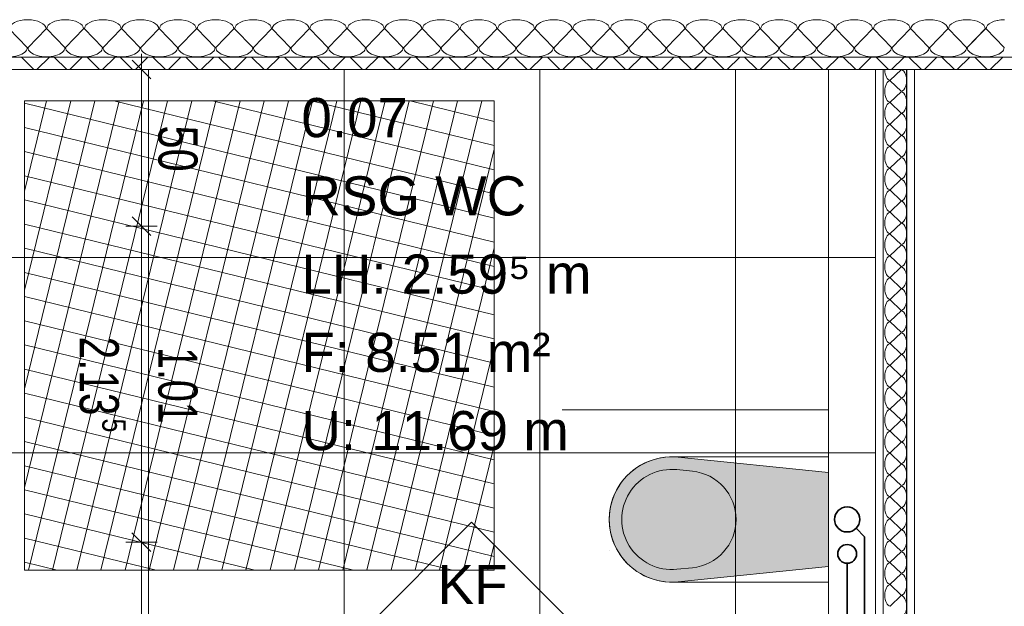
# Model space of a CAD drawing. Extents: x 229 to 926, y 37 to 878.
# Tile 194 of 201: x 558 to 620, y 695 to 733. Entities that reach past the tile are written whole.
import ezdxf
from ezdxf.lldxf.tags import DXFTag

# ---------------------------------------------------------------- set-up
doc = ezdxf.new("R2010")
doc.units = 0
doc.layers.get('0').update_dxf_attribs({"linetype": 'fein_strichliert', "lineweight": 13})
for name, color, linetype, lineweight in [('Ausstattung', 7, 'Continuous', 25), ('Beschriftung', 7, 'Continuous', 25), ('Beschriftung-A03CP9SUA9', 7, 'Continuous', 25), ('Bewegungsfläche', 7, 'Continuous', 25), ('Deckenspiegel', 7, 'Continuous', 25), ('Fullfläche', 7, 'Continuous', 25), ('Fullfläche-A03CP9SXA9', 7, 'Continuous', 25), ('Maßlinien', 7, 'Continuous', 25), ('Maßlinien-A03CP9T3A9', 7, 'Continuous', 25), ('Räume', 7, 'Continuous', 25), ('Räume-A03CP9SYA9', 7, 'Continuous', 25), ('S_BI_Einrichtung', 7, 'Continuous', 18), ('Wände', 7, 'Continuous', 25), ('Wände-A03CP9T2A9', 7, 'Continuous', 25)]:
    doc.layers.add(name, color=color, linetype=linetype, lineweight=lineweight)
for name, color, linetype, lineweight, true_color in [('S_BI_Einrichtungflaeche', 7, 'Continuous', 35, 0xc0c0c0), ('S_BI_Kaltwasser', 7, 'STRICHPUNKT2', 35, 0x009900), ('S_BI_Schmutzwasser', 7, 'Continuous', 35, 0x993300)]:
    doc.layers.add(name, color=color, linetype=linetype, lineweight=lineweight, true_color=true_color)
doc.styles.get("Standard").update_dxf_attribs({"font": 'arial.ttf'})
tags = doc.linetypes.add('fein_strichliert', pattern=[4, 1, -2, 1]).pattern_tags.tags
tags[8:9] = [DXFTag(74, 4), DXFTag(75, 0), DXFTag(340, '0'), DXFTag(46, 0.0), DXFTag(50, 0.0), DXFTag(44, 0.0), DXFTag(45, 0.0)]
tags[6:7] = [DXFTag(74, 4), DXFTag(75, 0), DXFTag(340, '0'), DXFTag(46, 0.0), DXFTag(50, 0.0), DXFTag(44, 0.0), DXFTag(45, 0.0)]
tags[4:5] = [DXFTag(74, 4), DXFTag(75, 0), DXFTag(340, '0'), DXFTag(46, 0.0), DXFTag(50, 0.0), DXFTag(44, 0.0), DXFTag(45, 0.0)]
tags = doc.linetypes.add('STRICHPUNKT2', pattern=[12.7, 6.35, -3.175, 0, -3.175]).pattern_tags.tags
tags[10:11] = [DXFTag(74, 4), DXFTag(75, 0), DXFTag(340, '0'), DXFTag(46, 0.0), DXFTag(50, 0.0), DXFTag(44, 0.0), DXFTag(45, 0.0)]
tags[8:9] = [DXFTag(74, 4), DXFTag(75, 0), DXFTag(340, '0'), DXFTag(46, 0.0), DXFTag(50, 0.0), DXFTag(44, 0.0), DXFTag(45, 0.0)]
tags[6:7] = [DXFTag(74, 4), DXFTag(75, 0), DXFTag(340, '0'), DXFTag(46, 0.0), DXFTag(50, 0.0), DXFTag(44, 0.0), DXFTag(45, 0.0)]
tags[4:5] = [DXFTag(74, 4), DXFTag(75, 0), DXFTag(340, '0'), DXFTag(46, 0.0), DXFTag(50, 0.0), DXFTag(44, 0.0), DXFTag(45, 0.0)]

# ---------------------------------------------------------------- blocks, each defined once
blk = doc.blocks.new('Referenz-A03CP9SSA9', base_point=(255.728, 65.704))
at = {"layer": 'Ausstattung', "color": 0, "lineweight": -2}
for p, q in [((609.185, 707.596), (592.185, 707.596)), ((599.185, 704.596), (609.185, 704.596)), ((595.185, 698.596), (595.185, 698.596)), ((609.185, 696.596), (599.185, 696.596))]:
    blk.add_line(p, q, dxfattribs=at)
for major_axis in [(0, 4), (-4, 0)]:
    blk.add_ellipse((599.185, 700.596), major_axis=major_axis, ratio=1, start_param=0, end_param=1.570796, dxfattribs=at)
at = {"layer": 'Beschriftung', "color": 0, "lineweight": -2}
for p, q in [((575.179, 689.211), (586.394, 700.423)), ((586.394, 700.423), (597.606, 689.208))]:
    blk.add_line(p, q, dxfattribs=at)
at = {"layer": 'Bewegungsfläche', "color": 0, "lineweight": -2}
for p, q in [((557.834, 721.568), (559.248, 727.346)), ((557.834, 715.256), (560.792, 727.346)), ((557.834, 708.945), (562.336, 727.346)), ((557.834, 702.634), (563.88, 727.346)), ((557.834, 697.346), (557.834, 727.346)), ((557.834, 727.346), (587.834, 727.346)), ((557.834, 727.198), (587.834, 719.858)), ((558.084, 697.346), (565.425, 727.346)), ((559.628, 697.346), (566.969, 727.346)), ((561.173, 697.346), (568.513, 727.346)), ((562.717, 697.346), (570.057, 727.346)), ((563.54, 727.346), (587.834, 721.402)), ((564.261, 697.346), (571.602, 727.346)), ((565.805, 697.346), (573.146, 727.346)), ((567.35, 697.346), (574.69, 727.346)), ((568.894, 697.346), (576.234, 727.346)), ((569.851, 727.346), (587.834, 722.946)), ((570.438, 697.346), (577.779, 727.346)), ((571.982, 697.346), (579.323, 727.346)), ((573.527, 697.346), (580.867, 727.346)), ((575.071, 697.346), (582.411, 727.346)), ((576.162, 727.346), (587.834, 724.49)), ((576.615, 697.346), (583.956, 727.346)), ((578.159, 697.346), (585.5, 727.346)), ((579.704, 697.346), (587.044, 727.346)), ((582.474, 727.346), (587.834, 726.035)), ((587.834, 727.346), (587.834, 697.346)), ((557.834, 725.654), (587.834, 718.313)), ((557.834, 724.11), (587.834, 716.769)), ((581.248, 697.346), (587.834, 724.262)), ((557.834, 722.565), (587.834, 715.225)), ((557.834, 721.021), (587.834, 713.68)), ((557.834, 719.477), (587.834, 712.136)), ((557.834, 717.933), (587.834, 710.592)), ((582.792, 697.346), (587.834, 717.95)), ((557.834, 716.388), (587.834, 709.048)), ((557.834, 714.844), (587.834, 707.503)), ((557.834, 713.3), (587.834, 705.959)), ((557.834, 711.756), (587.834, 704.415)), ((584.336, 697.346), (587.834, 711.639)), ((557.834, 710.211), (587.834, 702.871)), ((557.834, 708.667), (587.834, 701.327)), ((557.834, 707.123), (587.834, 699.782)), ((557.834, 705.579), (587.834, 698.238)), ((585.881, 697.346), (587.834, 705.328)), ((557.834, 704.034), (585.168, 697.346)), ((557.834, 702.49), (578.857, 697.346)), ((557.834, 700.946), (572.546, 697.346)), ((557.834, 699.402), (566.235, 697.346)), ((587.425, 697.346), (587.834, 699.017)), ((557.834, 697.857), (559.923, 697.346)), ((587.834, 697.346), (557.834, 697.346))]:
    blk.add_line(p, q, dxfattribs=at)
at = {"layer": 'Fullfläche', "color": 0, "lineweight": -2}
for p, q in [((558.01, 730.746), (556.858, 731.946)), ((559.21, 731.946), (558.058, 730.746)), ((560.41, 730.746), (559.258, 731.946)), ((561.61, 731.946), (560.458, 730.746)), ((562.81, 730.746), (561.658, 731.946)), ((564.01, 731.946), (562.858, 730.746)), ((565.21, 730.746), (564.058, 731.946)), ((566.41, 731.946), (565.258, 730.746)), ((567.61, 730.746), (566.458, 731.946)), ((568.81, 731.946), (567.658, 730.746)), ((570.01, 730.746), (568.858, 731.946)), ((571.21, 731.946), (570.058, 730.746)), ((572.41, 730.746), (571.258, 731.946)), ((573.61, 731.946), (572.458, 730.746)), ((574.81, 730.746), (573.658, 731.946)), ((576.01, 731.946), (574.858, 730.746)), ((577.21, 730.746), (576.058, 731.946)), ((578.41, 731.946), (577.258, 730.746)), ((579.61, 730.746), (578.458, 731.946)), ((580.81, 731.946), (579.658, 730.746)), ((582.01, 730.746), (580.858, 731.946)), ((583.21, 731.946), (582.058, 730.746)), ((584.41, 730.746), (583.258, 731.946)), ((585.61, 731.946), (584.458, 730.746)), ((586.81, 730.746), (585.658, 731.946)), ((588.01, 731.946), (586.858, 730.746)), ((589.21, 730.746), (588.058, 731.946)), ((590.41, 731.946), (589.258, 730.746)), ((591.61, 730.746), (590.458, 731.946)), ((592.81, 731.946), (591.658, 730.746)), ((594.01, 730.746), (592.858, 731.946)), ((595.21, 731.946), (594.058, 730.746)), ((596.41, 730.746), (595.258, 731.946)), ((597.61, 731.946), (596.458, 730.746)), ((598.81, 730.746), (597.658, 731.946)), ((600.01, 731.946), (598.858, 730.746)), ((601.21, 730.746), (600.058, 731.946)), ((602.41, 731.946), (601.258, 730.746)), ((603.61, 730.746), (602.458, 731.946)), ((604.81, 731.946), (603.658, 730.746)), ((606.01, 730.746), (604.858, 731.946)), ((607.21, 731.946), (606.058, 730.746)), ((608.41, 730.746), (607.258, 731.946)), ((609.61, 731.946), (608.458, 730.746)), ((610.81, 730.746), (609.658, 731.946)), ((612.01, 731.946), (610.858, 730.746)), ((613.21, 730.746), (612.058, 731.946)), ((614.41, 731.946), (613.258, 730.746)), ((615.61, 730.746), (614.458, 731.946)), ((616.81, 731.946), (615.658, 730.746)), ((618.01, 730.746), (616.858, 731.946)), ((619.21, 731.946), (618.058, 730.746)), ((620.41, 730.746), (619.258, 731.946)), ((558.433, 729.346), (557.634, 730.146)), ((558.622, 729.346), (559.421, 730.146)), ((560.534, 729.346), (559.734, 730.146)), ((560.722, 729.346), (561.521, 730.146)), ((562.634, 729.346), (561.834, 730.146)), ((562.822, 729.346), (563.621, 730.146)), ((564.734, 729.346), (563.934, 730.146)), ((564.922, 729.346), (565.722, 730.146)), ((566.834, 729.346), (566.034, 730.146)), ((567.022, 729.346), (567.822, 730.146)), ((568.934, 729.346), (568.134, 730.146)), ((569.122, 729.346), (569.922, 730.147)), ((571.034, 729.346), (570.234, 730.147)), ((571.222, 729.346), (572.022, 730.147)), ((573.134, 729.346), (572.334, 730.147)), ((573.322, 729.346), (574.122, 730.147)), ((575.234, 729.346), (574.434, 730.147)), ((575.422, 729.346), (576.222, 730.147)), ((577.334, 729.346), (576.534, 730.147)), ((577.522, 729.346), (578.322, 730.147)), ((579.434, 729.346), (578.634, 730.147)), ((579.622, 729.346), (580.422, 730.147)), ((581.534, 729.346), (580.734, 730.147)), ((581.722, 729.346), (582.522, 730.147)), ((583.634, 729.346), (582.834, 730.147)), ((583.822, 729.346), (584.622, 730.147)), ((585.734, 729.346), (584.934, 730.147)), ((585.922, 729.346), (586.722, 730.147)), ((587.834, 729.346), (587.034, 730.147)), ((588.022, 729.346), (588.822, 730.147)), ((589.934, 729.346), (589.134, 730.147)), ((590.122, 729.346), (590.922, 730.147)), ((592.034, 729.346), (591.234, 730.147)), ((592.222, 729.346), (593.022, 730.147)), ((594.134, 729.346), (593.334, 730.147)), ((594.322, 729.346), (595.122, 730.147)), ((596.234, 729.346), (595.434, 730.147)), ((596.422, 729.346), (597.222, 730.147)), ((598.334, 729.346), (597.534, 730.147)), ((598.522, 729.346), (599.322, 730.147)), ((600.434, 729.346), (599.634, 730.147)), ((600.622, 729.346), (601.422, 730.147)), ((602.534, 729.346), (601.734, 730.147)), ((602.722, 729.346), (603.522, 730.147)), ((604.634, 729.346), (603.834, 730.147)), ((604.822, 729.346), (605.622, 730.147)), ((606.734, 729.346), (605.934, 730.147)), ((606.922, 729.346), (607.722, 730.147)), ((608.834, 729.346), (608.033, 730.147)), ((609.022, 729.346), (609.822, 730.147)), ((610.934, 729.346), (610.133, 730.147)), ((611.122, 729.346), (611.922, 730.148)), ((613.034, 729.346), (612.233, 730.148)), ((613.221, 729.346), (614.022, 730.148)), ((615.134, 729.346), (614.333, 730.148)), ((615.321, 729.346), (616.122, 730.148)), ((617.234, 729.346), (616.433, 730.148)), ((617.421, 729.346), (618.222, 730.148)), ((619.334, 729.346), (618.533, 730.148)), ((619.521, 729.346), (620.322, 730.148)), ((613.835, 729.332), (613.135, 728.66)), ((613.135, 728.632), (613.835, 727.96)), ((613.835, 727.932), (613.135, 727.26)), ((613.135, 727.232), (613.835, 726.56)), ((613.835, 726.532), (613.135, 725.86)), ((613.135, 725.832), (613.835, 725.16)), ((613.835, 725.132), (613.135, 724.46)), ((613.135, 724.432), (613.835, 723.76)), ((613.835, 723.732), (613.135, 723.06)), ((613.135, 723.032), (613.835, 722.36)), ((613.835, 722.332), (613.135, 721.66)), ((613.135, 721.632), (613.835, 720.96)), ((613.835, 720.932), (613.135, 720.26)), ((613.135, 720.232), (613.835, 719.56)), ((613.835, 719.532), (613.135, 718.86)), ((613.135, 718.832), (613.835, 718.16)), ((613.835, 718.132), (613.135, 717.46)), ((613.135, 717.432), (613.835, 716.76)), ((613.835, 716.732), (613.135, 716.06)), ((613.135, 716.032), (613.835, 715.36)), ((613.835, 715.332), (613.135, 714.66)), ((613.135, 714.632), (613.835, 713.96)), ((613.835, 713.932), (613.135, 713.26)), ((613.135, 713.232), (613.835, 712.56)), ((613.835, 712.532), (613.135, 711.86)), ((613.135, 711.832), (613.835, 711.16)), ((613.835, 711.132), (613.135, 710.46)), ((613.135, 710.432), (613.835, 709.76)), ((613.835, 709.732), (613.135, 709.06)), ((613.135, 709.032), (613.835, 708.36)), ((613.835, 708.332), (613.135, 707.66)), ((613.135, 707.632), (613.835, 706.96)), ((613.835, 706.932), (613.135, 706.26)), ((613.135, 706.232), (613.835, 705.56)), ((613.835, 705.532), (613.135, 704.86)), ((613.135, 704.832), (613.835, 704.16)), ((613.835, 704.132), (613.135, 703.46)), ((613.135, 703.432), (613.835, 702.76)), ((613.835, 702.732), (613.135, 702.06)), ((613.135, 702.032), (613.835, 701.36)), ((613.835, 701.332), (613.135, 700.66)), ((613.135, 700.632), (613.835, 699.96)), ((613.835, 699.932), (613.135, 699.26)), ((613.135, 699.232), (613.835, 698.56)), ((613.835, 698.532), (613.135, 697.86)), ((613.135, 697.832), (613.835, 697.16)), ((613.835, 697.132), (613.135, 696.46)), ((613.135, 696.432), (613.835, 695.76)), ((613.835, 695.732), (613.135, 695.06))]:
    blk.add_line(p, q, dxfattribs=at)
for centre, major_axis, start_param, end_param in [((558.034, 731.946), (-1.176, 0), 4.712389, 6.283185), ((558.034, 731.946), (-1.176, 0), 3.141593, 4.712389), ((560.434, 731.946), (-1.176, 0), 4.712389, 6.283185), ((560.434, 731.946), (-1.176, 0), 3.141593, 4.712389), ((562.834, 731.946), (-1.176, 0), 4.712389, 6.283185), ((562.834, 731.946), (-1.176, 0), 3.141593, 4.712389), ((565.234, 731.946), (-1.176, 0), 4.712389, 6.283185), ((565.234, 731.946), (-1.176, 0), 3.141593, 4.712389), ((567.634, 731.946), (-1.176, 0), 4.712389, 6.283185), ((567.634, 731.946), (-1.176, 0), 3.141593, 4.712389), ((570.034, 731.946), (-1.176, 0), 4.712389, 6.283185), ((570.034, 731.946), (-1.176, 0), 3.141593, 4.712389), ((572.434, 731.946), (-1.176, 0), 4.712389, 6.283185), ((572.434, 731.946), (-1.176, 0), 3.141593, 4.712389), ((574.834, 731.946), (-1.176, 0), 4.712389, 6.283185), ((574.834, 731.946), (-1.176, 0), 3.141593, 4.712389), ((577.234, 731.946), (-1.176, 0), 4.712389, 6.283185), ((577.234, 731.946), (-1.176, 0), 3.141593, 4.712389), ((579.634, 731.946), (-1.176, 0), 4.712389, 6.283185), ((579.634, 731.946), (-1.176, 0), 3.141593, 4.712389), ((582.034, 731.946), (-1.176, 0), 4.712389, 6.283185), ((582.034, 731.946), (-1.176, 0), 3.141593, 4.712389), ((584.434, 731.946), (-1.176, 0), 4.712389, 6.283185), ((584.434, 731.946), (-1.176, 0), 3.141593, 4.712389), ((586.834, 731.946), (-1.176, 0), 4.712389, 6.283185), ((586.834, 731.946), (-1.176, 0), 3.141593, 4.712389), ((589.234, 731.946), (-1.176, 0), 4.712389, 6.283185), ((589.234, 731.946), (-1.176, 0), 3.141593, 4.712389), ((591.634, 731.946), (-1.176, 0), 4.712389, 6.283185), ((591.634, 731.946), (-1.176, 0), 3.141593, 4.712389), ((594.034, 731.946), (-1.176, 0), 4.712389, 6.283185), ((594.034, 731.946), (-1.176, 0), 3.141593, 4.712389), ((596.434, 731.946), (-1.176, 0), 4.712389, 6.283185), ((596.434, 731.946), (-1.176, 0), 3.141593, 4.712389), ((598.834, 731.946), (-1.176, 0), 4.712389, 6.283185), ((598.834, 731.946), (-1.176, 0), 3.141593, 4.712389), ((601.234, 731.946), (-1.176, 0), 4.712389, 6.283185), ((601.234, 731.946), (-1.176, 0), 3.141593, 4.712389), ((603.634, 731.946), (-1.176, 0), 4.712389, 6.283185), ((603.634, 731.946), (-1.176, 0), 3.141593, 4.712389), ((606.034, 731.946), (-1.176, 0), 4.712389, 6.283185), ((606.034, 731.946), (-1.176, 0), 3.141593, 4.712389), ((608.434, 731.946), (-1.176, 0), 4.712389, 6.283185), ((608.434, 731.946), (-1.176, 0), 3.141593, 4.712389), ((610.834, 731.946), (-1.176, 0), 4.712389, 6.283185), ((610.834, 731.946), (-1.176, 0), 3.141593, 4.712389), ((613.234, 731.946), (-1.176, 0), 4.712389, 6.283185), ((613.234, 731.946), (-1.176, 0), 3.141593, 4.712389), ((615.634, 731.946), (-1.176, 0), 4.712389, 6.283185), ((615.634, 731.946), (-1.176, 0), 3.141593, 4.712389), ((618.034, 731.946), (-1.176, 0), 4.712389, 6.283185), ((618.034, 731.946), (-1.176, 0), 3.141593, 4.712389), ((620.434, 731.946), (-1.176, 0), 4.712389, 6.283185), ((556.834, 730.746), (-1.176, 0), 0, 3.141593), ((559.234, 730.746), (-1.176, 0), 0, 3.141593), ((561.634, 730.746), (-1.176, 0), 0, 3.141593), ((564.034, 730.746), (-1.176, 0), 0, 3.141593), ((566.434, 730.746), (-1.176, 0), 0, 3.141593), ((568.834, 730.746), (-1.176, 0), 0, 3.141593), ((571.234, 730.746), (-1.176, 0), 0, 3.141593), ((573.634, 730.746), (-1.176, 0), 0, 3.141593), ((576.034, 730.746), (-1.176, 0), 0, 3.141593), ((578.434, 730.746), (-1.176, 0), 0, 3.141593), ((580.834, 730.746), (-1.176, 0), 0, 3.141593), ((583.234, 730.746), (-1.176, 0), 0, 3.141593), ((585.634, 730.746), (-1.176, 0), 0, 3.141593), ((588.034, 730.746), (-1.176, 0), 0, 3.141593), ((590.434, 730.746), (-1.176, 0), 0, 3.141593), ((592.834, 730.746), (-1.176, 0), 0, 3.141593), ((595.234, 730.746), (-1.176, 0), 0, 3.141593), ((597.634, 730.746), (-1.176, 0), 0, 3.141593), ((600.034, 730.746), (-1.176, 0), 0, 3.141593), ((602.434, 730.746), (-1.176, 0), 0, 3.141593), ((604.834, 730.746), (-1.176, 0), 0, 3.141593), ((607.234, 730.746), (-1.176, 0), 0, 3.141593), ((609.634, 730.746), (-1.176, 0), 0, 3.141593), ((612.034, 730.746), (-1.176, 0), 0, 3.141593), ((614.434, 730.746), (-1.176, 0), 0, 3.141593), ((616.834, 730.746), (-1.176, 0), 0, 3.141593), ((619.234, 730.746), (-1.176, 0), 0, 3.141593), ((613.135, 729.346), (0, -0.686), 4.712389, 6.283185), ((613.835, 728.646), (0, -0.686), 0, 3.141593), ((613.135, 727.946), (0, -0.686), 3.141593, 4.712389), ((613.135, 727.946), (0, -0.686), 4.712389, 6.283185), ((613.835, 727.246), (0, -0.686), 0, 3.141593), ((613.135, 726.546), (0, -0.686), 3.141593, 4.712389), ((613.135, 726.546), (0, -0.686), 4.712389, 6.283185), ((613.835, 725.846), (0, -0.686), 0, 3.141593), ((613.135, 725.146), (0, -0.686), 3.141593, 4.712389), ((613.135, 725.146), (0, -0.686), 4.712389, 6.283185), ((613.835, 724.446), (0, -0.686), 0, 3.141593), ((613.135, 723.746), (0, -0.686), 3.141593, 4.712389), ((613.135, 723.746), (0, -0.686), 4.712389, 6.283185), ((613.835, 723.046), (0, -0.686), 0, 3.141593), ((613.135, 722.346), (0, -0.686), 3.141593, 4.712389), ((613.135, 722.346), (0, -0.686), 4.712389, 6.283185), ((613.835, 721.646), (0, -0.686), 0, 3.141593), ((613.135, 720.946), (0, -0.686), 3.141593, 4.712389), ((613.135, 720.946), (0, -0.686), 4.712389, 6.283185), ((613.835, 720.246), (0, -0.686), 0, 3.141593), ((613.135, 719.546), (0, -0.686), 3.141593, 4.712389), ((613.135, 719.546), (0, -0.686), 4.712389, 6.283185), ((613.835, 718.846), (0, -0.686), 0, 3.141593), ((613.135, 718.146), (0, -0.686), 3.141593, 4.712389), ((613.135, 718.146), (0, -0.686), 4.712389, 6.283185), ((613.835, 717.446), (0, -0.686), 0, 3.141593), ((613.135, 716.746), (0, -0.686), 3.141593, 4.712389), ((613.135, 716.746), (0, -0.686), 4.712389, 6.283185), ((613.835, 716.046), (0, -0.686), 0, 3.141593), ((613.135, 715.346), (0, -0.686), 3.141593, 4.712389), ((613.135, 715.346), (0, -0.686), 4.712389, 6.283185), ((613.835, 714.646), (0, -0.686), 0, 3.141593), ((613.135, 713.946), (0, -0.686), 3.141593, 4.712389), ((613.135, 713.946), (0, -0.686), 4.712389, 6.283185), ((613.835, 713.246), (0, -0.686), 0, 3.141593), ((613.135, 712.546), (0, -0.686), 3.141593, 4.712389), ((613.135, 712.546), (0, -0.686), 4.712389, 6.283185), ((613.835, 711.846), (0, -0.686), 0, 3.141593), ((613.135, 711.146), (0, -0.686), 3.141593, 4.712389), ((613.135, 711.146), (0, -0.686), 4.712389, 6.283185), ((613.835, 710.446), (0, -0.686), 0, 3.141593), ((613.135, 709.746), (0, -0.686), 3.141593, 4.712389), ((613.135, 709.746), (0, -0.686), 4.712389, 6.283185), ((613.835, 709.046), (0, -0.686), 0, 3.141593), ((613.135, 708.346), (0, -0.686), 3.141593, 4.712389), ((613.135, 708.346), (0, -0.686), 4.712389, 6.283185), ((613.835, 707.646), (0, -0.686), 0, 3.141593), ((613.135, 706.946), (0, -0.686), 3.141593, 4.712389), ((613.135, 706.946), (0, -0.686), 4.712389, 6.283185), ((613.835, 706.246), (0, -0.686), 0, 3.141593), ((613.135, 705.546), (0, -0.686), 3.141593, 4.712389), ((613.135, 705.546), (0, -0.686), 4.712389, 6.283185), ((613.835, 704.846), (0, -0.686), 0, 3.141593), ((613.135, 704.146), (0, -0.686), 3.141593, 4.712389), ((613.135, 704.146), (0, -0.686), 4.712389, 6.283185), ((613.835, 703.446), (0, -0.686), 0, 3.141593), ((613.135, 702.746), (0, -0.686), 3.141593, 4.712389), ((613.135, 702.746), (0, -0.686), 4.712389, 6.283185), ((613.835, 702.046), (0, -0.686), 0, 3.141593), ((613.135, 701.346), (0, -0.686), 3.141593, 4.712389), ((613.135, 701.346), (0, -0.686), 4.712389, 6.283185), ((613.835, 700.646), (0, -0.686), 0, 3.141593), ((613.135, 699.946), (0, -0.686), 3.141593, 4.712389), ((613.135, 699.946), (0, -0.686), 4.712389, 6.283185), ((613.835, 699.246), (0, -0.686), 0, 3.141593), ((613.135, 698.546), (0, -0.686), 3.141593, 4.712389), ((613.135, 698.546), (0, -0.686), 4.712389, 6.283185), ((613.835, 697.846), (0, -0.686), 0, 3.141593), ((613.135, 697.146), (0, -0.686), 3.141593, 4.712389), ((613.135, 697.146), (0, -0.686), 4.712389, 6.283185), ((613.835, 696.446), (0, -0.686), 0, 3.141593), ((613.135, 695.746), (0, -0.686), 3.141593, 4.712389), ((613.135, 695.746), (0, -0.686), 4.712389, 6.283185), ((613.835, 695.046), (0, -0.686), 0, 3.141593)]:
    blk.add_ellipse(centre, major_axis=major_axis, ratio=0.5, start_param=start_param, end_param=end_param, dxfattribs=at)
at = {"layer": 'Maßlinien', "color": 0, "lineweight": -2}
for p, q in [((565.302, 729.345), (565.303, 730.345)), ((565.902, 728.745), (564.702, 729.945)), ((565.302, 729.345), (564.302, 729.345)), ((565.301, 719.345), (565.302, 729.345)), ((565.302, 729.345), (566.302, 729.345)), ((565.901, 718.745), (564.701, 719.945)), ((565.301, 719.345), (564.301, 719.345)), ((565.299, 699.145), (565.301, 719.345)), ((565.301, 719.345), (566.301, 719.345)), ((565.899, 698.545), (564.699, 699.745)), ((565.299, 699.145), (564.299, 699.145)), ((565.298, 692.014), (565.299, 699.145)), ((565.299, 699.145), (566.299, 699.145))]:
    blk.add_line(p, q, dxfattribs=at)
at = {"layer": 'Wände', "color": 0, "lineweight": -2}
for p, q in [((549.333, 730.146), (673.234, 730.146)), ((552.834, 729.346), (612.185, 729.346)), ((609.185, 670.846), (609.185, 729.346)), ((612.185, 667.846), (612.185, 729.346)), ((612.185, 729.346), (673.234, 729.346)), ((612.685, 729.346), (612.685, 667.846)), ((614.185, 729.346), (614.185, 667.846)), ((614.685, 667.846), (614.685, 729.346))]:
    blk.add_line(p, q, dxfattribs=at)
at = {"layer": 'Beschriftung', "color": 0, "lineweight": -2, "insert": (584.221, 697.694), "char_height": 2.5, "attachment_point": 1, "rotation": 359.99316}
blk.add_mtext('{\\fArial;KF}', dxfattribs=at)
at = {"layer": 'Maßlinien', "color": 0, "lineweight": -2, "attachment_point": 1, "rotation": 269.99315}
for s, insert, char_height in [('{\\W0.76;\\fArial;50}', (568.885, 725.775), 2.5), ('{\\W0.74;\\fArial;2.13}', (563.858, 712.276), 2.5), ('{\\W0.72;\\fArial;1.01}', (568.883, 711.612), 2.5), ('{\\W0.76;\\fArial;5}', (564.3, 707.047), 1.5)]:
    blk.add_mtext(s, dxfattribs=dict(at, insert=insert, char_height=char_height))
at = {"layer": 'Räume', "color": 0, "lineweight": -2, "char_height": 2.5, "attachment_point": 1, "rotation": 359.99316}
for s, insert in [('{\\fArial;0.07}', (575.526, 727.526)), ('{\\fArial;RSG WC}', (575.525, 722.526)), ('{\\fArial;LH: 2.59⁵ m}', (575.525, 717.526)), ('{\\fArial;F: 8.51 m²}', (575.524, 712.526)), ('{\\fArial;U: 11.69 m}', (575.523, 707.526))]:
    blk.add_mtext(s, dxfattribs=dict(at, insert=insert))
blk = doc.blocks.new('Referenz-A03CP9T9A9', base_point=(255.728, 65.706))
at = {"layer": 'Beschriftung-A03CP9SUA9', "color": 0, "lineweight": -2}
for p, q in [((575.179, 689.211), (586.394, 700.423)), ((586.394, 700.423), (597.605, 689.208))]:
    blk.add_line(p, q, dxfattribs=at)
at = {"layer": 'Deckenspiegel', "color": 0, "lineweight": -2}
for p, q in [((556.833, 729.346), (612.184, 729.346)), ((565.759, 667.846), (565.759, 729.346)), ((578.259, 667.846), (578.259, 729.346)), ((590.759, 667.846), (590.759, 729.346)), ((603.259, 667.846), (603.259, 729.346)), ((612.184, 729.346), (612.184, 667.846)), ((556.833, 717.346), (612.184, 717.346)), ((556.833, 704.846), (612.184, 704.846))]:
    blk.add_line(p, q, dxfattribs=at)
at = {"layer": 'Fullfläche-A03CP9SXA9', "color": 0, "lineweight": -2}
for p, q in [((558.01, 730.746), (556.858, 731.946)), ((559.21, 731.946), (558.058, 730.746)), ((560.41, 730.746), (559.258, 731.946)), ((561.61, 731.946), (560.458, 730.746)), ((562.81, 730.746), (561.658, 731.946)), ((564.01, 731.946), (562.858, 730.746)), ((565.21, 730.746), (564.058, 731.946)), ((566.41, 731.946), (565.258, 730.746)), ((567.61, 730.746), (566.458, 731.946)), ((568.81, 731.946), (567.658, 730.746)), ((570.01, 730.746), (568.858, 731.946)), ((571.21, 731.946), (570.058, 730.746)), ((572.41, 730.746), (571.258, 731.946)), ((573.61, 731.946), (572.458, 730.746)), ((574.81, 730.746), (573.658, 731.946)), ((576.01, 731.946), (574.858, 730.746)), ((577.21, 730.746), (576.058, 731.946)), ((578.41, 731.946), (577.258, 730.746)), ((579.61, 730.746), (578.458, 731.946)), ((580.81, 731.946), (579.658, 730.746)), ((582.01, 730.746), (580.858, 731.946)), ((583.21, 731.946), (582.058, 730.746)), ((584.41, 730.746), (583.258, 731.946)), ((585.61, 731.946), (584.457, 730.746)), ((586.81, 730.746), (585.658, 731.946)), ((588.009, 731.946), (586.858, 730.746)), ((589.209, 730.746), (588.058, 731.946)), ((590.41, 731.946), (589.258, 730.746)), ((591.61, 730.746), (590.457, 731.946)), ((592.81, 731.946), (591.657, 730.746)), ((594.009, 730.746), (592.857, 731.946)), ((595.209, 731.946), (594.058, 730.746)), ((596.409, 730.746), (595.258, 731.946)), ((597.61, 731.946), (596.457, 730.746)), ((598.809, 730.746), (597.657, 731.946)), ((600.009, 731.946), (598.857, 730.746)), ((601.209, 730.746), (600.058, 731.946)), ((602.41, 731.946), (601.258, 730.746)), ((603.61, 730.746), (602.457, 731.946)), ((604.81, 731.946), (603.657, 730.746)), ((606.009, 730.746), (604.857, 731.946)), ((607.209, 731.946), (606.058, 730.746)), ((608.41, 730.746), (607.258, 731.946)), ((609.61, 731.946), (608.457, 730.746)), ((610.809, 730.746), (609.657, 731.946)), ((612.009, 731.946), (610.858, 730.746)), ((613.209, 730.746), (612.058, 731.946)), ((614.41, 731.946), (613.258, 730.746)), ((615.61, 730.746), (614.457, 731.946)), ((616.81, 731.946), (615.657, 730.746)), ((618.009, 730.746), (616.858, 731.946)), ((619.209, 731.946), (618.058, 730.746)), ((620.409, 730.746), (619.258, 731.946)), ((558.433, 729.346), (557.634, 730.146)), ((558.622, 729.346), (559.421, 730.146)), ((560.533, 729.346), (559.734, 730.146)), ((560.722, 729.346), (561.521, 730.146)), ((562.633, 729.346), (561.834, 730.146)), ((562.822, 729.346), (563.621, 730.146)), ((564.733, 729.346), (563.934, 730.146)), ((564.922, 729.346), (565.721, 730.146)), ((566.833, 729.346), (566.034, 730.146)), ((567.022, 729.346), (567.821, 730.146)), ((568.933, 729.346), (568.134, 730.146)), ((569.122, 729.346), (569.921, 730.147)), ((571.033, 729.346), (570.234, 730.147)), ((571.221, 729.346), (572.021, 730.147)), ((573.133, 729.346), (572.334, 730.147)), ((573.321, 729.346), (574.121, 730.147)), ((575.233, 729.346), (574.433, 730.147)), ((575.421, 729.346), (576.221, 730.147)), ((577.333, 729.346), (576.533, 730.147)), ((577.521, 729.346), (578.321, 730.147)), ((579.433, 729.346), (578.633, 730.147)), ((579.621, 729.346), (580.421, 730.147)), ((581.533, 729.346), (580.733, 730.147)), ((581.721, 729.346), (582.521, 730.147)), ((583.633, 729.346), (582.833, 730.147)), ((583.821, 729.346), (584.621, 730.147)), ((585.733, 729.346), (584.933, 730.147)), ((585.921, 729.346), (586.721, 730.147)), ((587.833, 729.346), (587.033, 730.147)), ((588.021, 729.346), (588.821, 730.147)), ((589.933, 729.346), (589.133, 730.147)), ((590.121, 729.346), (590.921, 730.147)), ((592.033, 729.346), (591.233, 730.147)), ((592.221, 729.346), (593.021, 730.147)), ((594.133, 729.346), (593.333, 730.147)), ((594.321, 729.346), (595.121, 730.147)), ((596.233, 729.346), (595.433, 730.147)), ((596.421, 729.346), (597.221, 730.147)), ((598.333, 729.346), (597.533, 730.147)), ((598.521, 729.346), (599.321, 730.147)), ((600.433, 729.346), (599.633, 730.147)), ((600.621, 729.346), (601.421, 730.147)), ((602.533, 729.346), (601.733, 730.147)), ((602.721, 729.346), (603.521, 730.147)), ((604.633, 729.346), (603.833, 730.147)), ((604.821, 729.346), (605.622, 730.147)), ((606.733, 729.346), (605.933, 730.147)), ((606.921, 729.346), (607.722, 730.147)), ((608.833, 729.346), (608.033, 730.147)), ((609.021, 729.346), (609.822, 730.147)), ((610.933, 729.346), (610.133, 730.147)), ((611.121, 729.346), (611.922, 730.148)), ((613.034, 729.346), (612.233, 730.148)), ((613.221, 729.346), (614.022, 730.148)), ((615.134, 729.346), (614.333, 730.148)), ((615.321, 729.346), (616.122, 730.148)), ((617.234, 729.346), (616.433, 730.148)), ((617.421, 729.346), (618.222, 730.148)), ((619.334, 729.346), (618.533, 730.148)), ((619.521, 729.346), (620.322, 730.148)), ((613.834, 729.332), (613.134, 728.66)), ((613.134, 728.632), (613.834, 727.96)), ((613.834, 727.932), (613.134, 727.26)), ((613.134, 727.232), (613.834, 726.56)), ((613.834, 726.532), (613.134, 725.86)), ((613.134, 725.832), (613.834, 725.16)), ((613.834, 725.132), (613.134, 724.46)), ((613.134, 724.432), (613.834, 723.76)), ((613.834, 723.732), (613.134, 723.06)), ((613.134, 723.032), (613.834, 722.36)), ((613.834, 722.332), (613.134, 721.66)), ((613.134, 721.632), (613.834, 720.96)), ((613.834, 720.932), (613.134, 720.26)), ((613.134, 720.232), (613.834, 719.56)), ((613.834, 719.532), (613.134, 718.86)), ((613.134, 718.832), (613.834, 718.16)), ((613.834, 718.132), (613.134, 717.46)), ((613.134, 717.432), (613.834, 716.76)), ((613.834, 716.732), (613.134, 716.06)), ((613.134, 716.032), (613.834, 715.36)), ((613.834, 715.332), (613.134, 714.66)), ((613.134, 714.632), (613.834, 713.96)), ((613.834, 713.932), (613.134, 713.26)), ((613.134, 713.232), (613.834, 712.56)), ((613.834, 712.532), (613.134, 711.86)), ((613.134, 711.832), (613.834, 711.16)), ((613.834, 711.132), (613.134, 710.46)), ((613.134, 710.432), (613.834, 709.76)), ((613.834, 709.732), (613.134, 709.06)), ((613.134, 709.032), (613.834, 708.36)), ((613.834, 708.332), (613.134, 707.66)), ((613.134, 707.632), (613.834, 706.96)), ((613.834, 706.932), (613.134, 706.26)), ((613.134, 706.232), (613.834, 705.56)), ((613.834, 705.532), (613.134, 704.86)), ((613.134, 704.832), (613.834, 704.16)), ((613.834, 704.132), (613.134, 703.46)), ((613.134, 703.432), (613.834, 702.76)), ((613.834, 702.732), (613.134, 702.06)), ((613.134, 702.032), (613.834, 701.36)), ((613.834, 701.332), (613.134, 700.66)), ((613.134, 700.632), (613.834, 699.96)), ((613.834, 699.932), (613.134, 699.26)), ((613.134, 699.232), (613.834, 698.56)), ((613.834, 698.532), (613.134, 697.86)), ((613.134, 697.832), (613.834, 697.16)), ((613.834, 697.132), (613.134, 696.46)), ((613.134, 696.432), (613.834, 695.76)), ((613.834, 695.732), (613.134, 695.06))]:
    blk.add_line(p, q, dxfattribs=at)
for centre, major_axis, start_param, end_param in [((558.034, 731.946), (-1.176, 0), 4.712389, 6.283185), ((558.034, 731.946), (-1.176, 0), 3.141593, 4.712389), ((560.434, 731.946), (-1.176, 0), 4.712389, 6.283185), ((560.434, 731.946), (-1.176, 0), 3.141593, 4.712389), ((562.834, 731.946), (-1.176, 0), 4.712389, 6.283185), ((562.834, 731.946), (-1.176, 0), 3.141593, 4.712389), ((565.234, 731.946), (-1.176, 0), 4.712389, 6.283185), ((565.234, 731.946), (-1.176, 0), 3.141593, 4.712389), ((567.634, 731.946), (-1.176, 0), 4.712389, 6.283185), ((567.634, 731.946), (-1.176, 0), 3.141593, 4.712389), ((570.034, 731.946), (-1.176, 0), 4.712389, 6.283185), ((570.034, 731.946), (-1.176, 0), 3.141593, 4.712389), ((572.434, 731.946), (-1.176, 0), 4.712389, 6.283185), ((572.434, 731.946), (-1.176, 0), 3.141593, 4.712389), ((574.834, 731.946), (-1.176, 0), 4.712389, 6.283185), ((574.834, 731.946), (-1.176, 0), 3.141593, 4.712389), ((577.234, 731.946), (-1.176, 0), 4.712389, 6.283185), ((577.234, 731.946), (-1.176, 0), 3.141593, 4.712389), ((579.634, 731.946), (-1.176, 0), 4.712389, 6.283185), ((579.634, 731.946), (-1.176, 0), 3.141593, 4.712389), ((582.034, 731.946), (-1.176, 0), 4.712389, 6.283185), ((582.034, 731.946), (-1.176, 0), 3.141593, 4.712389), ((584.434, 731.946), (-1.176, 0), 4.712389, 6.283185), ((584.434, 731.946), (-1.176, 0), 3.141593, 4.712389), ((586.834, 731.946), (-1.176, 0), 4.712389, 6.283185), ((586.834, 731.946), (-1.176, 0), 3.141593, 4.712389), ((589.233, 731.946), (-1.176, 0), 4.712389, 6.283185), ((589.233, 731.946), (-1.176, 0), 3.141593, 4.712389), ((591.634, 731.946), (-1.176, 0), 4.712389, 6.283185), ((591.634, 731.946), (-1.176, 0), 3.141593, 4.712389), ((594.034, 731.946), (-1.176, 0), 4.712389, 6.283185), ((594.034, 731.946), (-1.176, 0), 3.141593, 4.712389), ((596.433, 731.946), (-1.176, 0), 4.712389, 6.283185), ((596.433, 731.946), (-1.176, 0), 3.141593, 4.712389), ((598.834, 731.946), (-1.176, 0), 4.712389, 6.283185), ((598.834, 731.946), (-1.176, 0), 3.141593, 4.712389), ((601.233, 731.946), (-1.176, 0), 4.712389, 6.283185), ((601.233, 731.946), (-1.176, 0), 3.141593, 4.712389), ((603.633, 731.946), (-1.176, 0), 4.712389, 6.283185), ((603.633, 731.946), (-1.176, 0), 3.141593, 4.712389), ((606.034, 731.946), (-1.176, 0), 4.712389, 6.283185), ((606.034, 731.946), (-1.176, 0), 3.141593, 4.712389), ((608.433, 731.946), (-1.176, 0), 4.712389, 6.283185), ((608.433, 731.946), (-1.176, 0), 3.141593, 4.712389), ((610.834, 731.946), (-1.176, 0), 4.712389, 6.283185), ((610.834, 731.946), (-1.176, 0), 3.141593, 4.712389), ((613.233, 731.946), (-1.176, 0), 4.712389, 6.283185), ((613.233, 731.946), (-1.176, 0), 3.141593, 4.712389), ((615.634, 731.946), (-1.176, 0), 4.712389, 6.283185), ((615.634, 731.946), (-1.176, 0), 3.141593, 4.712389), ((618.034, 731.946), (-1.176, 0), 4.712389, 6.283185), ((618.034, 731.946), (-1.176, 0), 3.141593, 4.712389), ((620.433, 731.946), (-1.176, 0), 4.712389, 6.283185), ((556.834, 730.746), (-1.176, 0), 0, 3.141593), ((559.234, 730.746), (-1.176, 0), 0, 3.141593), ((561.634, 730.746), (-1.176, 0), 0, 3.141593), ((564.034, 730.746), (-1.176, 0), 0, 3.141593), ((566.434, 730.746), (-1.176, 0), 0, 3.141593), ((568.834, 730.746), (-1.176, 0), 0, 3.141593), ((571.234, 730.746), (-1.176, 0), 0, 3.141593), ((573.634, 730.746), (-1.176, 0), 0, 3.141593), ((576.034, 730.746), (-1.176, 0), 0, 3.141593), ((578.434, 730.746), (-1.176, 0), 0, 3.141593), ((580.834, 730.746), (-1.176, 0), 0, 3.141593), ((583.233, 730.746), (-1.176, 0), 0, 3.141593), ((585.634, 730.746), (-1.176, 0), 0, 3.141593), ((588.034, 730.746), (-1.176, 0), 0, 3.141593), ((590.433, 730.746), (-1.176, 0), 0, 3.141593), ((592.834, 730.746), (-1.176, 0), 0, 3.141593), ((595.233, 730.746), (-1.176, 0), 0, 3.141593), ((597.633, 730.746), (-1.176, 0), 0, 3.141593), ((600.034, 730.746), (-1.176, 0), 0, 3.141593), ((602.433, 730.746), (-1.176, 0), 0, 3.141593), ((604.834, 730.746), (-1.176, 0), 0, 3.141593), ((607.233, 730.746), (-1.176, 0), 0, 3.141593), ((609.634, 730.746), (-1.176, 0), 0, 3.141593), ((612.033, 730.746), (-1.176, 0), 0, 3.141593), ((614.433, 730.746), (-1.176, 0), 0, 3.141593), ((616.834, 730.746), (-1.176, 0), 0, 3.141593), ((619.233, 730.746), (-1.176, 0), 0, 3.141593), ((613.134, 729.346), (0, -0.686), 4.712389, 6.283185), ((613.834, 728.646), (0, -0.686), 0, 3.141593), ((613.134, 727.946), (0, -0.686), 3.141593, 4.712389), ((613.134, 727.946), (0, -0.686), 4.712389, 6.283185), ((613.834, 727.246), (0, -0.686), 0, 3.141593), ((613.134, 726.546), (0, -0.686), 3.141593, 4.712389), ((613.134, 726.546), (0, -0.686), 4.712389, 6.283185), ((613.834, 725.846), (0, -0.686), 0, 3.141593), ((613.134, 725.146), (0, -0.686), 3.141593, 4.712389), ((613.134, 725.146), (0, -0.686), 4.712389, 6.283185), ((613.834, 724.446), (0, -0.686), 0, 3.141593), ((613.134, 723.746), (0, -0.686), 3.141593, 4.712389), ((613.134, 723.746), (0, -0.686), 4.712389, 6.283185), ((613.834, 723.046), (0, -0.686), 0, 3.141593), ((613.134, 722.346), (0, -0.686), 3.141593, 4.712389), ((613.134, 722.346), (0, -0.686), 4.712389, 6.283185), ((613.834, 721.646), (0, -0.686), 0, 3.141593), ((613.134, 720.946), (0, -0.686), 3.141593, 4.712389), ((613.134, 720.946), (0, -0.686), 4.712389, 6.283185), ((613.834, 720.246), (0, -0.686), 0, 3.141593), ((613.134, 719.546), (0, -0.686), 3.141593, 4.712389), ((613.134, 719.546), (0, -0.686), 4.712389, 6.283185), ((613.834, 718.846), (0, -0.686), 0, 3.141593), ((613.134, 718.146), (0, -0.686), 3.141593, 4.712389), ((613.134, 718.146), (0, -0.686), 4.712389, 6.283185), ((613.834, 717.446), (0, -0.686), 0, 3.141593), ((613.134, 716.746), (0, -0.686), 3.141593, 4.712389), ((613.134, 716.746), (0, -0.686), 4.712389, 6.283185), ((613.834, 716.046), (0, -0.686), 0, 3.141593), ((613.134, 715.346), (0, -0.686), 3.141593, 4.712389), ((613.134, 715.346), (0, -0.686), 4.712389, 6.283185), ((613.834, 714.646), (0, -0.686), 0, 3.141593), ((613.134, 713.946), (0, -0.686), 3.141593, 4.712389), ((613.134, 713.946), (0, -0.686), 4.712389, 6.283185), ((613.834, 713.246), (0, -0.686), 0, 3.141593), ((613.134, 712.546), (0, -0.686), 3.141593, 4.712389), ((613.134, 712.546), (0, -0.686), 4.712389, 6.283185), ((613.834, 711.846), (0, -0.686), 0, 3.141593), ((613.134, 711.146), (0, -0.686), 3.141593, 4.712389), ((613.134, 711.146), (0, -0.686), 4.712389, 6.283185), ((613.834, 710.446), (0, -0.686), 0, 3.141593), ((613.134, 709.746), (0, -0.686), 3.141593, 4.712389), ((613.134, 709.746), (0, -0.686), 4.712389, 6.283185), ((613.834, 709.046), (0, -0.686), 0, 3.141593), ((613.134, 708.346), (0, -0.686), 3.141593, 4.712389), ((613.134, 708.346), (0, -0.686), 4.712389, 6.283185), ((613.834, 707.646), (0, -0.686), 0, 3.141593), ((613.134, 706.946), (0, -0.686), 3.141593, 4.712389), ((613.134, 706.946), (0, -0.686), 4.712389, 6.283185), ((613.834, 706.246), (0, -0.686), 0, 3.141593), ((613.134, 705.546), (0, -0.686), 3.141593, 4.712389), ((613.134, 705.546), (0, -0.686), 4.712389, 6.283185), ((613.834, 704.846), (0, -0.686), 0, 3.141593), ((613.134, 704.146), (0, -0.686), 3.141593, 4.712389), ((613.134, 704.146), (0, -0.686), 4.712389, 6.283185), ((613.834, 703.446), (0, -0.686), 0, 3.141593), ((613.134, 702.746), (0, -0.686), 3.141593, 4.712389), ((613.134, 702.746), (0, -0.686), 4.712389, 6.283185), ((613.834, 702.046), (0, -0.686), 0, 3.141593), ((613.134, 701.346), (0, -0.686), 3.141593, 4.712389), ((613.134, 701.346), (0, -0.686), 4.712389, 6.283185), ((613.834, 700.646), (0, -0.686), 0, 3.141593), ((613.134, 699.946), (0, -0.686), 3.141593, 4.712389), ((613.134, 699.946), (0, -0.686), 4.712389, 6.283185), ((613.834, 699.246), (0, -0.686), 0, 3.141593), ((613.134, 698.546), (0, -0.686), 3.141593, 4.712389), ((613.134, 698.546), (0, -0.686), 4.712389, 6.283185), ((613.834, 697.846), (0, -0.686), 0, 3.141593), ((613.134, 697.146), (0, -0.686), 3.141593, 4.712389), ((613.134, 697.146), (0, -0.686), 4.712389, 6.283185), ((613.834, 696.446), (0, -0.686), 0, 3.141593), ((613.134, 695.746), (0, -0.686), 3.141593, 4.712389), ((613.134, 695.746), (0, -0.686), 4.712389, 6.283185), ((613.834, 695.046), (0, -0.686), 0, 3.141593)]:
    blk.add_ellipse(centre, major_axis=major_axis, ratio=0.5, start_param=start_param, end_param=end_param, dxfattribs=at)
at = {"layer": 'Maßlinien-A03CP9T3A9', "color": 0, "lineweight": -2}
for p, q in [((565.302, 729.345), (565.302, 730.345)), ((565.902, 728.745), (564.702, 729.945)), ((565.302, 729.345), (564.302, 729.345)), ((565.301, 719.345), (565.302, 729.345)), ((565.302, 729.345), (566.302, 729.345)), ((565.901, 718.745), (564.701, 719.945)), ((565.301, 719.345), (564.301, 719.345)), ((565.298, 699.145), (565.301, 719.345)), ((565.301, 719.345), (566.301, 719.345)), ((565.898, 698.545), (564.699, 699.745)), ((565.298, 699.145), (564.298, 699.145)), ((565.298, 699.145), (566.298, 699.145)), ((565.298, 692.014), (565.298, 699.145))]:
    blk.add_line(p, q, dxfattribs=at)
at = {"layer": 'Wände-A03CP9T2A9', "color": 0, "lineweight": -2}
for p, q in [((549.333, 730.146), (673.233, 730.146)), ((552.833, 729.346), (612.184, 729.346)), ((609.184, 670.846), (609.184, 729.346)), ((612.184, 667.846), (612.184, 729.346)), ((612.184, 729.346), (673.233, 729.346)), ((612.684, 729.346), (612.684, 667.846)), ((614.184, 729.346), (614.184, 667.846)), ((614.684, 667.846), (614.684, 729.346))]:
    blk.add_line(p, q, dxfattribs=at)
at = {"layer": 'Beschriftung-A03CP9SUA9', "color": 0, "lineweight": -2, "insert": (584.22, 697.694), "char_height": 2.49999, "attachment_point": 1, "rotation": 359.99316}
blk.add_mtext('{\\fArial;KF}', dxfattribs=at)
at = {"layer": 'Maßlinien-A03CP9T3A9', "color": 0, "lineweight": -2, "attachment_point": 1, "rotation": 269.99315}
for s, insert, char_height in [('{\\W0.76;\\fArial;50}', (568.884, 725.775), 2.49999), ('{\\W0.74;\\fArial;2.13}', (563.858, 712.276), 2.49999), ('{\\W0.72;\\fArial;1.01}', (568.883, 711.612), 2.49999), ('{\\W0.76;\\fArial;5}', (564.3, 707.047), 1.5)]:
    blk.add_mtext(s, dxfattribs=dict(at, insert=insert, char_height=char_height))
at = {"layer": 'Räume-A03CP9SYA9', "color": 0, "lineweight": -2, "char_height": 2.49999, "attachment_point": 1, "rotation": 359.99316}
for s, insert in [('{\\fArial;0.07}', (575.525, 727.526)), ('{\\fArial;RSG WC}', (575.525, 722.526)), ('{\\fArial;LH: 2.59⁵ m}', (575.524, 717.526)), ('{\\fArial;F: 8.51 m²}', (575.524, 712.526)), ('{\\fArial;U: 11.69 m}', (575.523, 707.526))]:
    blk.add_mtext(s, dxfattribs=dict(at, insert=insert))
blk = doc.blocks.new('WC-A03CP9TPA9', base_point=(595.185, 696.596))
at = {"layer": 'S_BI_Einrichtungflaeche', "linetype": 'ByBlock', "ltscale": 0.35}
blk.add_hatch(color=256, dxfattribs=at).paths.add_polyline_path([(609.185, 697.596), (599.591, 696.617), (598.565, 696.644), (597.58, 696.932), (596.7, 697.461), (595.984, 698.197), (595.479, 699.09), (595.218, 700.083), (595.218, 701.109), (595.479, 702.102), (595.984, 702.995), (596.7, 703.731), (597.58, 704.26), (598.565, 704.548), (599.591, 704.575), (609.185, 703.596)])
at = {"color": 0, "linetype": 'ByBlock', "lineweight": -2, "ltscale": 0.18}
for p, q in [((599.591, 704.575), (609.185, 703.596)), ((599.508, 703.78), (600.498, 703.679)), ((609.185, 703.596), (609.185, 697.596)), ((609.185, 697.596), (599.591, 696.617)), ((600.498, 697.513), (599.508, 697.412))]:
    blk.add_line(p, q, dxfattribs=at)
for centre, major_axis, end_param in [((599.185, 700.596), (0.406, 3.979), 3.345045), ((599.185, 700.596), (0.324, 3.184), 3.344195), ((600.185, 700.596), (0.313, -3.083), 2.938991)]:
    blk.add_ellipse(centre, major_axis=major_axis, ratio=1, start_param=0, end_param=end_param, dxfattribs=at)
blk = doc.blocks.new('Anschluss-Element-A03CP9TRA9', base_point=(609.585, 699.796))
at = {"color": 0, "lineweight": -2}
blk.add_circle((610.385, 700.596), 0.8, dxfattribs=at)
blk = doc.blocks.new('Anschluss-Element-A03CP9TTA9', base_point=(609.785, 697.796))
at = {"color": 0, "linetype": 'Continuous', "lineweight": -2, "ltscale": 0.35}
blk.add_circle((610.385, 698.396), 0.6, dxfattribs=at)
blk = doc.blocks.new('Anschluss-Element-A03CP9TVA9', base_point=(609.785, 697.796))
at = {"color": 0, "linetype": 'Continuous', "lineweight": -2, "ltscale": 0.35}
blk.add_circle((610.385, 698.396), 0.6, dxfattribs=at)
blk = doc.blocks.new('Teilstrecke-A03CP9U5A9', base_point=(574.255, 669.646))
at = {"color": 0, "linetype": 'ByBlock', "lineweight": -2, "ltscale": 0.35}
for p, q in [((610.385, 697.796), (610.385, 670.079)), ((610.385, 670.079), (574.255, 670.079)), ((574.255, 670.079), (574.255, 669.646))]:
    blk.add_line(p, q, dxfattribs=at)
blk = doc.blocks.new('Abwasserleitung-A03CP9UBA9', base_point=(610.95, 669.643))
at = {"color": 0, "linetype": 'ByBlock', "lineweight": -2, "ltscale": 0.35}
for p, q in [((610.95, 700.03), (611.498, 699.482)), ((611.498, 699.482), (611.498, 671.323)), ((611.498, 671.323), (613.178, 669.643))]:
    blk.add_line(p, q, dxfattribs=at)

msp = doc.modelspace()

# ---------------------------------------------------------------- block references
at = {"color": 251, "lineweight": 13, "ltscale": 0.13, "true_color": 0x606060}
for name, p in [('Referenz-A03CP9SSA9', (255.728, 65.704)), ('Referenz-A03CP9T9A9', (255.728, 65.706))]:
    msp.add_blockref(name, p, dxfattribs=at)
at = {"layer": 'S_BI_Einrichtung', "ltscale": 0.18}
msp.add_blockref('WC-A03CP9TPA9', (595.185, 696.596), dxfattribs=at)
at = {"layer": 'S_BI_Kaltwasser', "ltscale": 0.35}
for name, p in [('Anschluss-Element-A03CP9TTA9', (609.785, 697.796)), ('Anschluss-Element-A03CP9TVA9', (609.785, 697.796)), ('Teilstrecke-A03CP9U5A9', (574.255, 669.646))]:
    msp.add_blockref(name, p, dxfattribs=at)
at = {"layer": 'S_BI_Schmutzwasser', "ltscale": 0.35}
for name, p in [('Anschluss-Element-A03CP9TRA9', (609.585, 699.796)), ('Abwasserleitung-A03CP9UBA9', (610.95, 669.643))]:
    msp.add_blockref(name, p, dxfattribs=at)

doc.saveas('drawing.dxf')
